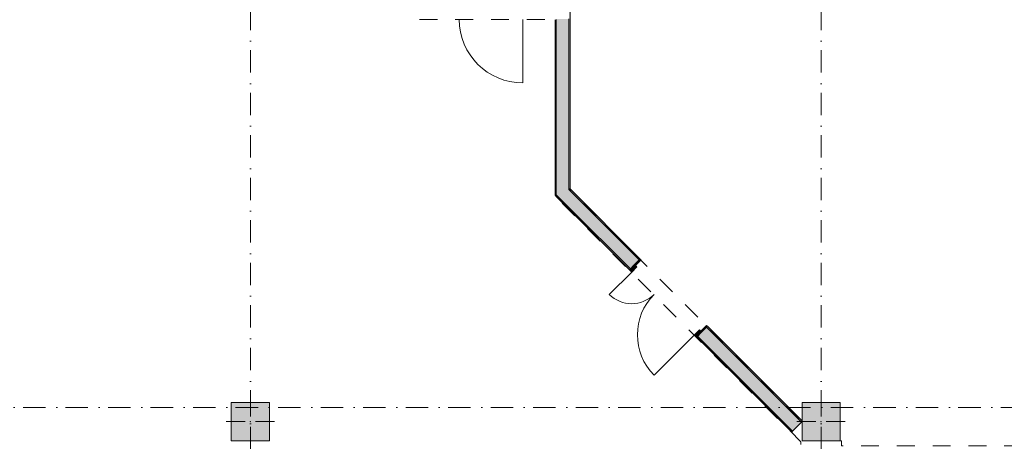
# Model space of a CAD drawing. Header units: millimetres. Extents: x -14761 to 157739, y -22400 to 107990.
# Tile 27 of 81: x 59362 to 74890, y 27040 to 33687. Entities that reach past the tile are written whole.
import ezdxf

# ---------------------------------------------------------------- set-up
doc = ezdxf.new("R2010")
doc.units = ezdxf.units.MM
doc.header["$MEASUREMENT"] = 0
doc.linetypes.add('Штриховая', pattern=[564.444447, 282.222223, -282.222223])
doc.linetypes.add('Штрихпунктирная', pattern=[670.277762, 352.777767, -176.388884, 0, -141.111112])
for name, color, linetype in [('Конструктив - Колонны', 7, 'Continuous'), ('Конструктив - Стены Блок 100 нов', 7, 'Continuous'), ('Конструктив - Стены Блок 200 нов', 7, 'Continuous'), ('Элемент Модели - Зона', 7, 'Continuous'), ('Элемент Модели - Оси', 7, 'Continuous')]:
    doc.layers.add(name, color=color, linetype=linetype)

msp = doc.modelspace()

# ---------------------------------------------------------------- hatches: boundary and pattern name
at = {"layer": 'Конструктив - Колонны', "linetype": 'Continuous', "lineweight": 0, "true_color": 0x000000}
for points in [[(62700, 27050), (63300, 27050), (63300, 27650), (62700, 27650)], [(71700, 27050), (72300, 27050), (72300, 27650), (71700, 27650)]]:
    msp.add_hatch(color=18, dxfattribs=at).paths.add_polyline_path(points)
at = {"layer": 'Конструктив - Стены Блок 200 нов', "linetype": 'Continuous', "lineweight": 0, "true_color": 0x000000}
for points in [[(68045, 31018), (68045, 36080), (68025, 36080), (68025, 31038)], [(68025, 31010), (68025, 33700), (67825, 33700), (67825, 31210)], [(67805, 33685), (67805, 30947), (67825, 30927), (67825, 33685)], [(67825, 31210), (67825, 30927), (68025, 31010)], [(67825, 30927), (67805, 30947), (67805, 30919)], [(67805, 30919), (67825, 30899), (67825, 30927)], [(68025, 31010), (67825, 30927), (68025, 30727)], [(68993, 29759), (67825, 30927), (67825, 30899), (68979, 29744)], [(68025, 31038), (68025, 31010), (68045, 31018)], [(68045, 31018), (68025, 31010), (68045, 30990)], [(68025, 30727), (68993, 29759), (69060, 29826), (69134, 29900), (68025, 31010)], [(68045, 31018), (68045, 30990), (69134, 29900), (69148, 29914)], [(69060, 29826), (68979, 29744), (69014, 29709), (69095, 29790)], [(69148, 29914), (69134, 29900), (69060, 29826), (69074, 29812), (69163, 29900)], [(70039, 28683), (70120, 28765), (70085, 28800), (70004, 28719)], [(70120, 28765), (70053, 28698), (71551, 27199), (71693, 27340), (70195, 28839)], [(70195, 28867), (70106, 28779), (70120, 28765), (70195, 28839), (70209, 28853)], [(70195, 28839), (71693, 27340), (71700, 27348), (71700, 27361), (70209, 28853)], [(70053, 28698), (70039, 28683), (71537, 27185), (71551, 27199)]]:
    msp.add_hatch(color=18, dxfattribs=at).paths.add_polyline_path(points)

# ---------------------------------------------------------------- linework, layer by layer
at = {"layer": 'Конструктив - Колонны', "color": 251, "linetype": 'Continuous', "lineweight": 5, "true_color": 0x575757}
for p, q in [((63000, 27430), (63000, 27730)), ((72000, 27430), (72000, 27730)), ((62920, 27350), (62620, 27350)), ((63080, 27350), (63380, 27350)), ((71920, 27350), (71620, 27350)), ((72080, 27350), (72380, 27350)), ((63000, 27270), (63000, 26970)), ((72000, 27270), (72000, 26970))]:
    msp.add_line(p, q, dxfattribs=at)
at = {"layer": 'Конструктив - Колонны', "color": 251, "linetype": 'Continuous', "lineweight": 15, "true_color": 0x575757, "flags": 128}
for points in [[(62700, 27050), (63300, 27050), (63300, 27650), (62700, 27650)], [(71700, 27050), (72300, 27050), (72300, 27650), (71700, 27650)]]:
    msp.add_lwpolyline(points, close=True, dxfattribs=at)
at = {"layer": 'Конструктив - Колонны', "color": 251, "linetype": 'Continuous', "lineweight": 5, "true_color": 0x575757}
for p in [(63000, 27350), (72000, 27350)]:
    msp.add_point(p, dxfattribs=at)
at = {"layer": 'Конструктив - Стены Блок 100 нов', "color": 251, "linetype": 'Continuous', "lineweight": 5, "true_color": 0x575757}
msp.add_line((67295, 33690), (67295, 32690), dxfattribs=at)
msp.add_arc((67295, 33690), 1000, 180, 270, dxfattribs=at)
at = {"layer": 'Конструктив - Стены Блок 200 нов', "color": 251, "linetype": 'Continuous', "lineweight": 20, "true_color": 0x575757}
for p, q in [((68025, 31010), (68025, 33700)), ((67825, 33685), (67825, 33690)), ((67825, 33685), (67825, 31210)), ((67825, 31210), (67825, 30927)), ((67825, 30927), (68025, 30727)), ((67825, 30927), (68025, 30727)), ((68025, 31010), (68045, 30990)), ((68025, 31010), (68045, 30990)), ((69134, 29900), (68045, 30990)), ((68025, 30727), (68993, 29759)), ((69060, 29826), (68993, 29759)), ((69060, 29826), (68993, 29759)), ((69060, 29826), (68993, 29759)), ((69134, 29900), (69060, 29826)), ((69060, 29826), (69074, 29812)), ((69074, 29812), (69163, 29900)), ((69074, 29812), (69163, 29900)), ((69148, 29914), (69163, 29900)), ((69148, 29914), (69163, 29900)), ((68993, 29759), (68979, 29744)), ((68993, 29759), (68979, 29744)), ((68993, 29759), (68979, 29744)), ((70120, 28765), (70053, 28698)), ((70120, 28765), (70053, 28698)), ((70120, 28765), (70053, 28698)), ((70106, 28779), (70195, 28867)), ((70106, 28779), (70195, 28867)), ((70120, 28765), (70106, 28779)), ((70195, 28839), (70120, 28765)), ((70209, 28853), (70195, 28867)), ((70209, 28853), (70195, 28867)), ((71693, 27340), (70195, 28839)), ((70053, 28698), (70039, 28683)), ((70053, 28698), (70039, 28683)), ((70053, 28698), (70039, 28683)), ((70053, 28698), (71551, 27199))]:
    msp.add_line(p, q, dxfattribs=at)
at = {"layer": 'Конструктив - Стены Блок 200 нов', "color": 251, "linetype": 'Continuous', "lineweight": 5, "true_color": 0x575757}
for p, q in [((68979, 29744), (69060, 29826)), ((69060, 29826), (69095, 29790)), ((69014, 29709), (68660, 29356)), ((69014, 29709), (68979, 29744)), ((69095, 29790), (69014, 29709)), ((70004, 28719), (70085, 28800)), ((70120, 28765), (70039, 28683)), ((70085, 28800), (70120, 28765)), ((70004, 28719), (69367, 28083)), ((70039, 28683), (70004, 28719))]:
    msp.add_line(p, q, dxfattribs=at)
at = {"layer": 'Конструктив - Стены Блок 200 нов', "color": 251, "linetype": 'Continuous', "lineweight": 20, "true_color": 0x575757, "flags": 128}
for points in [[(68045, 31018), (68045, 36080)], [(67805, 33685), (67805, 30919)], [(67805, 30919), (67825, 30899)], [(69148, 29914), (68045, 31018)], [(67825, 30899), (68979, 29744)], [(71700, 27361), (70209, 28853)], [(70039, 28683), (71537, 27185)], [(71551, 27199), (71693, 27340)], [(71693, 27340), (71700, 27348)], [(71537, 27185), (71551, 27199)]]:
    msp.add_lwpolyline(points, dxfattribs=at)
at = {"layer": 'Конструктив - Стены Блок 200 нов', "color": 251, "linetype": 'Continuous', "lineweight": 5, "true_color": 0x575757}
for centre, radius, start, end in [((69014, 29709), 500, 224.9863, 314.9863), ((70004, 28719), 900, 134.9863, 224.9863)]:
    msp.add_arc(centre, radius, start, end, dxfattribs=at)
at = {"layer": 'Элемент Модели - Зона', "color": 7, "linetype": 'Штриховая', "lineweight": 15, "flags": 128}
for points in [[(36150, 27538), (36110, 27538), (36110, 18300), (45300, 18300), (67805, 18300), (67805, 23083), (71686, 26964), (71700, 26950), (71720, 26950), (71720, 26970), (71680, 26970), (71680, 27034), (67805, 30909), (67805, 33690), (65655, 33690), (65655, 36080), (63300, 36080), (63300, 35700), (62700, 35700), (62700, 36080), (54300, 36080), (54300, 35700), (54245, 35700), (54245, 34598), (50682, 31035), (45300, 31035), (45300, 27650), (45300, 27538), (45300, 27050), (44700, 27050), (44700, 27538), (36750, 27538), (36750, 27050), (36150, 27050)], [(71700, 36080), (68045, 36080), (68045, 31008), (71700, 27353), (71700, 27650), (72300, 27650), (72300, 27050), (72320, 27050), (72320, 26970), (90050, 26970), (90050, 26950), (90650, 26950), (90650, 26970), (94380, 26970), (94380, 32050), (99080, 32050), (99080, 35700), (98700, 35700), (98700, 36080), (90650, 36080), (90650, 35700), (90050, 35700), (90050, 36080), (89950, 36080), (89950, 35700), (89350, 35700), (89350, 36080), (81300, 36080), (81300, 35700), (80700, 35700), (80700, 36080), (72300, 36080), (72300, 35700), (71700, 35700)], [(62700, 27050), (62700, 27650), (63300, 27650), (63300, 27050)]]:
    msp.add_lwpolyline(points, close=True, dxfattribs=at)
at = {"layer": 'Элемент Модели - Оси', "color": 7, "linetype": 'Штрихпунктирная', "lineweight": 15}
for p, q in [((63000, 92200), (63000, -1975)), ((72000, 92200), (72000, -1975)), ((-12314, 27575), (155203, 27575))]:
    msp.add_line(p, q, dxfattribs=at)

doc.saveas('drawing.dxf')
